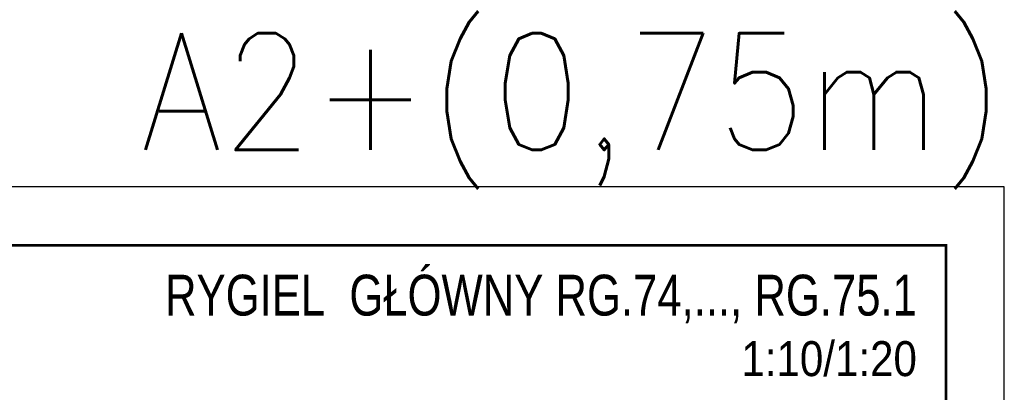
# Model space of a CAD drawing. Header units: millimetres. Extents: x 3536 to 4290, y 11030 to 11491.
# Tile 102 of 102: x 4119 to 4288, y 11427 to 11491. Entities that reach past the tile are written whole.
import ezdxf
from ezdxf.enums import TextEntityAlignment as Align

# ---------------------------------------------------------------- set-up
doc = ezdxf.new("R2010")
doc.units = ezdxf.units.MM
doc.header["$LTSCALE"] = 10
doc.layers.add('_FORMATKA', color=8, linetype='Continuous', plot=False)
doc.layers.add('_RAMKA', color=7, linetype='Continuous', lineweight=35)
doc.layers.add('PS_TEXT', color=3, linetype='Continuous', lineweight=18)
doc.styles.add('ARIAL', font='arial.ttf')
doc.styles.add('gil', font='txt', dxfattribs={"width": 0.9})
doc.styles.add('simplex', font='simplex.shx', dxfattribs={"width": 0.75})

# ---------------------------------------------------------------- blocks, each defined once
blk = doc.blocks.new('Tytuł rysunku')
at = {"layer": 'PS_TEXT', "style": 'ARIAL', "flags": 4}
for tag, height, p in [('TYTUŁ1', 7, (-61.19, -9.34)), ('TYTUŁ2', 6, (-61.19, -19.72)), ('SKALA', 6, (-61.19, -28.72))]:
    blk.add_attdef(tag, text='', height=height, dxfattribs=at).set_placement(p, align=Align.MIDDLE_CENTER)

msp = doc.modelspace()

# ---------------------------------------------------------------- linework, layer by layer
at = {"layer": '_FORMATKA', "lineweight": -3}
msp.add_lwpolyline([(3537.939, 11042.152), (4287.939, 11042.152), (4287.939, 11462.152), (3537.939, 11462.152)], close=True, dxfattribs=at)
at = {"layer": '_RAMKA', "lineweight": -3, "const_width": 0.5}
msp.add_lwpolyline([(3567.939, 11052.152), (4277.939, 11052.152), (4277.939, 11452.152), (3567.939, 11452.152)], close=True, dxfattribs=at)

# ---------------------------------------------------------------- block references
ref = msp.add_blockref('Tytuł rysunku', (4277.939, 11449.451))
ref.add_attrib('TYTUŁ1', 'RYGIEL  GŁÓWNY RG.74,..., RG.75.1', dxfattribs={"layer": 'PS_TEXT', "height": 7, "style": 'gil', "width": 0.8}).set_placement((4272.939, 11440.11), align=Align.RIGHT)
ref.add_attrib('TYTUŁ2', '1:10/1:20', dxfattribs={"layer": 'PS_TEXT', "height": 6, "style": 'gil', "width": 0.9}).set_placement((4272.939, 11429.728), align=Align.RIGHT)

# ---------------------------------------------------------------- texts
at = {"layer": '_FORMATKA', "lineweight": -3, "style": 'simplex', "width": 0.9}
msp.add_text('A2+(0,75m)', height=20, dxfattribs=at).set_placement((4287.939, 11468.506), align=Align.RIGHT)

doc.saveas('drawing.dxf')
